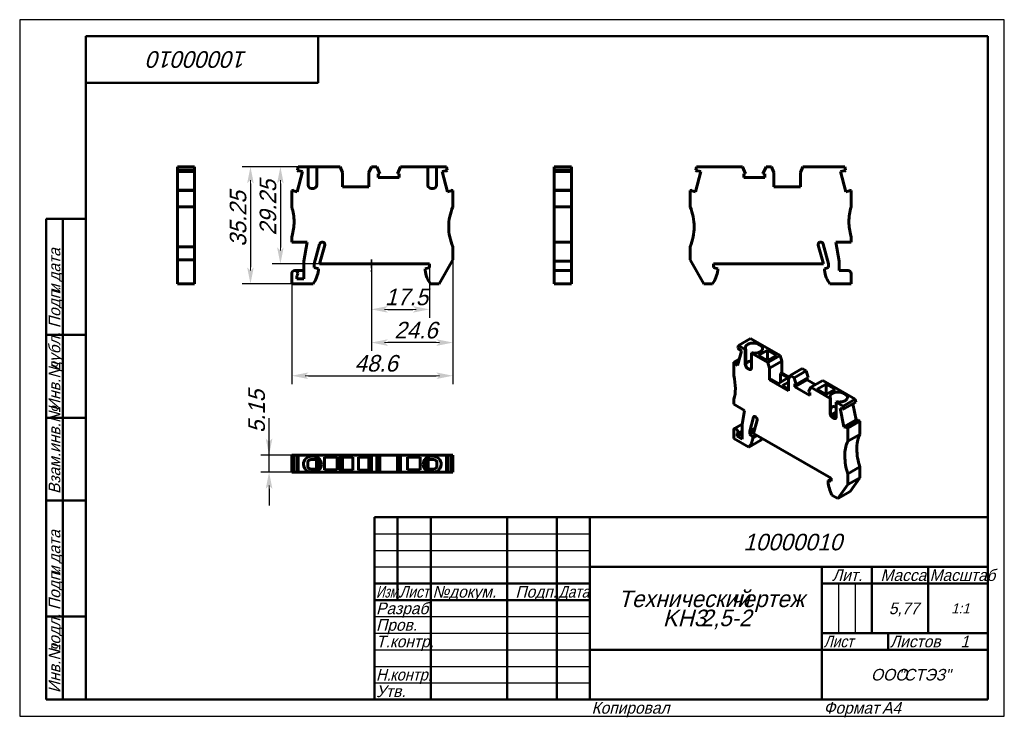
# Model space of a CAD drawing. Header units: millimetres. Extents: x 0 to 297, y 0 to 210.
import ezdxf

# ---------------------------------------------------------------- set-up
doc = ezdxf.new("R2010")
doc.units = ezdxf.units.MM
doc.linetypes.add('CENTER_per1_scale0.085039', pattern=[4.32, 2.7, -0.54, 0.54, -0.54])
doc.styles.add('TextStyle_1', font='T-FLEX Type A.TTF', dxfattribs={"oblique": 15, "height": 5})
doc.styles.add('TextStyle_2', font='T-FLEX Type A.TTF', dxfattribs={"oblique": 15, "height": 3.5})
doc.styles.add('TextStyle_3', font='T-FLEX Type A.TTF', dxfattribs={"width": 0.744064, "oblique": 15, "height": 3.5})
doc.styles.add('TextStyle_4', font='T-FLEX Type A.TTF', dxfattribs={"width": 0.883061, "oblique": 15, "height": 3.5})
doc.styles.add('TextStyle_5', font='T-FLEX Type A.TTF', dxfattribs={"width": 0.94413, "oblique": 15, "height": 3.5})
doc.styles.add('TextStyle_6', font='T-FLEX Type A.TTF', dxfattribs={"width": 0.98844, "oblique": 15, "height": 3.5})
doc.styles.add('TextStyle_7', font='T-FLEX Type A.TTF', dxfattribs={"oblique": 15, "height": 5})
doc.styles.add('TextStyle_8', font='T-FLEX Type A.TTF', dxfattribs={"oblique": 15, "height": 3})
doc.styles.add('TextStyle_9', font='T-FLEX Type A.TTF', dxfattribs={"oblique": 15, "height": 3.5})
doc.dimstyles.new('DIM_ST_1', dxfattribs={"dimtxt": 5, "dimasz": 5, "dimexe": 2.5, "dimexo": 0, "dimtad": 1, "dimrnd": 0.01, "dimdsep": 46, "dimtxsty": 'TextStyle_1', "dimblk": 'Arrow_3_C7_Status', "dimcen": 0.09, "dimclrd": 7, "dimclre": 7, "dimclrt": 7, "dimazin": 0, "dimtfac": 1, "dimtdec": 0, "dimtmove": 0, "dimatfit": 0, "dimldrblk": 'NONE', "dimfxl": 1, "dimtvp": 1, "dimtolj": 1, "dimarcsym": 0})
doc.dimstyles.new('DIM_ST_2', dxfattribs={"dimtxt": 5, "dimasz": 5, "dimexe": 2.5, "dimexo": 0, "dimtad": 1, "dimrnd": 0.01, "dimdsep": 46, "dimtxsty": 'TextStyle_1', "dimblk": 'Arrow_3_C7_Status', "dimcen": 0.09, "dimclrd": 7, "dimclre": 7, "dimclrt": 7, "dimazin": 0, "dimtfac": 1, "dimtdec": 0, "dimtmove": 0, "dimatfit": 0, "dimldrblk": 'NONE', "dimfxl": 1, "dimtvp": 1, "dimtolj": 1, "dimarcsym": 0})
doc.dimstyles.new('DIM_ST_3', dxfattribs={"dimtxt": 5, "dimasz": 5, "dimexe": 2.5, "dimexo": 0, "dimtad": 1, "dimrnd": 0.01, "dimdsep": 46, "dimtxsty": 'TextStyle_1', "dimblk": 'Arrow_3_C7_Status', "dimcen": 0.09, "dimclrd": 7, "dimclre": 7, "dimclrt": 7, "dimazin": 0, "dimtfac": 1, "dimtdec": 0, "dimtmove": 0, "dimatfit": 0, "dimldrblk": 'NONE', "dimfxl": 1, "dimtvp": 1, "dimtolj": 1, "dimarcsym": 0})
doc.dimstyles.new('DIM_ST_4', dxfattribs={"dimtxt": 5, "dimasz": 5, "dimexe": 2.5, "dimexo": 0, "dimtad": 1, "dimrnd": 0.01, "dimdsep": 46, "dimtxsty": 'TextStyle_1', "dimblk": 'Arrow_3_C7_Status', "dimcen": 0.09, "dimclrd": 7, "dimclre": 7, "dimclrt": 7, "dimazin": 0, "dimtfac": 1, "dimtdec": 0, "dimtmove": 0, "dimatfit": 0, "dimldrblk": 'NONE', "dimfxl": 1, "dimtvp": 1, "dimtolj": 1, "dimarcsym": 0})

# ---------------------------------------------------------------- blocks, each defined once
blk = doc.blocks.new('Arrow_3_C7_Status')
at = {"color": 7, "linetype": 'Continuous', "lineweight": 0}
blk.add_line((-1, 0), (-0.8, 0), dxfattribs=at)
at = {"color": 7}
blk.add_solid([(-1, -0.2), (0, 0), (-0.8, 0), (-1, 0.2)], dxfattribs=at)
blk = doc.blocks.new('*D5')
at = {"color": 7, "lineweight": -2}
for p, q in [((106.07, 137.74), (106.07, 110.15)), ((130.67, 137.56), (130.67, 110.15)), ((125.67, 112.65), (111.07, 112.65))]:
    blk.add_line(p, q, dxfattribs=at)
at = {"layer": 'Defpoints', "color": 0}
for p in [(106.07, 137.74), (130.67, 137.56), (106.07, 112.65)]:
    blk.add_point(p, dxfattribs=at)
at = {"color": 7, "lineweight": -2, "xscale": 5, "yscale": 5, "zscale": 5, "rotation": 180}
blk.add_blockref('Arrow_3_C7_Status', (106.07, 112.65), dxfattribs=at)
at = {"color": 7, "lineweight": -2, "xscale": 5, "yscale": 5, "zscale": 5}
blk.add_blockref('Arrow_3_C7_Status', (130.67, 112.65), dxfattribs=at)
blk = doc.blocks.new('_None')
blk = doc.blocks.new('*D6')
at = {"color": 7, "lineweight": -2}
for p, q in [((84.03, 165.61), (76.14, 165.61)), ((78.64, 160.61), (78.64, 141.36)), ((90.47, 136.36), (76.14, 136.36))]:
    blk.add_line(p, q, dxfattribs=at)
at = {"layer": 'Defpoints', "color": 0}
for p in [(84.03, 165.61), (78.64, 136.36), (90.47, 136.36)]:
    blk.add_point(p, dxfattribs=at)
at = {"color": 7, "lineweight": -2, "xscale": 5, "yscale": 5, "zscale": 5}
for p, rotation in [((78.64, 165.61), 89.99999999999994), ((78.64, 136.36), 269.9999999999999)]:
    blk.add_blockref('Arrow_3_C7_Status', p, dxfattribs=dict(at, rotation=rotation))
blk = doc.blocks.new('*D7')
at = {"color": 7, "lineweight": -2}
for p, q in [((89.59, 165.61), (67.11, 165.61)), ((69.61, 160.61), (69.61, 135.36)), ((82.07, 130.36), (67.11, 130.36))]:
    blk.add_line(p, q, dxfattribs=at)
at = {"layer": 'Defpoints', "color": 0}
for p in [(89.59, 165.61), (69.61, 130.36), (82.07, 130.36)]:
    blk.add_point(p, dxfattribs=at)
at = {"color": 7, "lineweight": -2, "xscale": 5, "yscale": 5, "zscale": 5}
for p, rotation in [((69.61, 165.61), 89.99999999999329), ((69.61, 130.36), 269.9999999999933)]:
    blk.add_blockref('Arrow_3_C7_Status', p, dxfattribs=dict(at, rotation=rotation))
blk = doc.blocks.new('*D8')
at = {"color": 7, "lineweight": -2}
for p, q in [((75.22, 78.7), (75.22, 89.84)), ((75.22, 83.7), (75.22, 88.7)), ((84.03, 78.7), (72.72, 78.7)), ((75.22, 73.55), (75.22, 78.7)), ((84.03, 73.55), (72.72, 73.55)), ((75.22, 68.55), (75.22, 63.55))]:
    blk.add_line(p, q, dxfattribs=at)
at = {"layer": 'Defpoints', "color": 0}
for p in [(75.22, 78.7), (84.03, 78.7), (84.03, 73.55)]:
    blk.add_point(p, dxfattribs=at)
at = {"color": 7, "lineweight": -2, "xscale": 5, "yscale": 5, "zscale": 5}
for p, rotation in [((75.22, 78.7), 270), ((75.22, 73.55), 90)]:
    blk.add_blockref('Arrow_3_C7_Status', p, dxfattribs=dict(at, rotation=rotation))
blk = doc.blocks.new('*D9')
at = {"color": 7, "lineweight": -2}
for p, q in [((123.57, 136.36), (123.57, 120.15)), ((106.07, 133.42), (106.07, 120.15)), ((111.07, 122.65), (118.57, 122.65))]:
    blk.add_line(p, q, dxfattribs=at)
at = {"layer": 'Defpoints', "color": 0}
for p in [(123.57, 136.36), (106.07, 133.42), (123.57, 122.65)]:
    blk.add_point(p, dxfattribs=at)
at = {"color": 7, "lineweight": -2, "xscale": 5, "yscale": 5, "zscale": 5, "rotation": 180}
blk.add_blockref('Arrow_3_C7_Status', (106.07, 122.65), dxfattribs=at)
at = {"color": 7, "lineweight": -2, "xscale": 5, "yscale": 5, "zscale": 5}
blk.add_blockref('Arrow_3_C7_Status', (123.57, 122.65), dxfattribs=at)
blk = doc.blocks.new('*D10')
at = {"color": 7, "lineweight": -2}
for p, q in [((130.67, 137.56), (130.67, 100.15)), ((82.07, 130.36), (82.07, 100.15)), ((87.07, 102.65), (125.67, 102.65))]:
    blk.add_line(p, q, dxfattribs=at)
at = {"layer": 'Defpoints', "color": 0}
for p in [(130.67, 137.56), (82.07, 130.36), (130.67, 102.65)]:
    blk.add_point(p, dxfattribs=at)
at = {"color": 7, "lineweight": -2, "xscale": 5, "yscale": 5, "zscale": 5}
for p, rotation in [((82.07, 102.65), 180), ((130.67, 102.65), 360)]:
    blk.add_blockref('Arrow_3_C7_Status', p, dxfattribs=dict(at, rotation=rotation))
blk = doc.blocks.new('_FR1Страница_1')
at = {"color": 7, "linetype": 'Continuous', "lineweight": 25}
for p, q in [((0, 210), (0, 0)), ((297, 210), (0, 210)), ((297, 0), (297, 210)), ((107, 55), (172, 55)), ((107, 50), (172, 50)), ((107, 45), (172, 45)), ((247, 40), (247, 25)), ((252, 40), (252, 25)), ((107, 30), (172, 30)), ((107, 25), (172, 25)), ((107, 20), (172, 20)), ((242, 20), (292, 20)), ((262, 20), (262, 20)), ((107, 15), (172, 15)), ((107, 10), (172, 10)), ((0, 0), (297, 0))]:
    blk.add_line(p, q, dxfattribs=at)
at = {"color": 7, "linetype": 'Continuous', "lineweight": 50}
for p, q in [((20, 5), (20, 205)), ((20, 205), (292, 205)), ((90, 191), (90, 205)), ((292, 205), (292, 5)), ((20, 191), (90, 191)), ((8, 5), (8, 150)), ((8, 150), (20, 150)), ((13, 150), (13, 5)), ((8, 115), (20, 115)), ((8, 90), (20, 90)), ((20, 65), (8, 65)), ((107, 5), (107, 60)), ((107, 60), (292, 60)), ((114, 60), (114, 35)), ((124, 60), (124, 5)), ((147, 60), (147, 5)), ((162, 60), (162, 5)), ((172, 60), (172, 5)), ((172, 45), (292, 45)), ((242, 45), (242, 5)), ((257, 45), (257, 25)), ((274, 45), (274, 25)), ((107, 40), (172, 40)), ((242, 40), (292, 40)), ((107, 35), (172, 35)), ((8, 30), (20, 30)), ((242, 25), (292, 25)), ((262, 25), (262, 20)), ((172, 20), (292, 20)), ((20, 5), (8, 5)), ((292, 5), (20, 5))]:
    blk.add_line(p, q, dxfattribs=at)
at = {"color": 7, "oblique": 15}
for s, height, rotation, style, p in [('10000010', 5, 180, 'TextStyle_7', (68.7, 200.5)), ('дата', 3.5, 90, 'TextStyle_2', (12.25, 131.01)), ('Подп.', 3.5, 90, 'TextStyle_2', (12.25, 117)), ('и', 3.5, 90, 'TextStyle_2', (12.25, 127.51)), ('дубл.', 3.5, 90, 'TextStyle_2', (12.25, 104.01)), ('Инв.№', 3.5, 90, 'TextStyle_2', (12.25, 92)), ('Взам.инв.№', 3.5, 90, 'TextStyle_2', (12.25, 67)), ('дата', 3.5, 90, 'TextStyle_2', (12.25, 46.01)), ('Подп.', 3.5, 90, 'TextStyle_2', (12.25, 32)), ('и', 3.5, 90, 'TextStyle_2', (12.25, 42.51)), ('подл.', 3.5, 90, 'TextStyle_2', (12.25, 19.01)), ('Инв.№', 3.5, 90, 'TextStyle_2', (12.25, 7))]:
    blk.add_text(s, height=height, rotation=rotation, dxfattribs=dict(at, style=style)).set_placement(p)
for s, height, style, p in [('10000010', 5, 'TextStyle_7', (218.3, 50)), ('Лит.', 3.5, 'TextStyle_2', (245.03, 40.76)), ('Масса', 3.5, 'TextStyle_2', (259.65, 40.76)), ('№', 3.5, 'TextStyle_2', (124.5, 35.75)), ('Подп.', 3.5, 'TextStyle_2', (149.53, 35.75)), ('докум.', 3.5, 'TextStyle_2', (129.5, 35.75)), ('Технический', 5, 'TextStyle_7', (180.55, 32.88)), ('чертеж', 5, 'TextStyle_7', (214.51, 32.88)), ('Разраб.', 3.5, 'TextStyle_2', (107.5, 30.75)), ('5,77', 3.5, 'TextStyle_2', (262.16, 30.75)), ('1:1', 3, 'TextStyle_8', (280.99, 31)), ('KH3', 5, 'TextStyle_7', (194, 27.12)), ('2,5-2', 5, 'TextStyle_7', (205.44, 27.12)), ('Пров.', 3.5, 'TextStyle_2', (107.5, 25.75)), ('Т.контр.', 3.5, 'TextStyle_2', (107.5, 20.75)), ('Листов', 3.5, 'TextStyle_2', (262.5, 20.75)), ('1', 3.5, 'TextStyle_9', (283.78, 20.75)), ('ООО', 3.5, 'TextStyle_2', (256.78, 10.75)), ('"СТЭЗ"', 3.5, 'TextStyle_2', (265.03, 10.75)), ('Утв.', 3.5, 'TextStyle_2', (107.5, 5.75)), ('Копировал', 3.5, 'TextStyle_2', (172.5, 0.75)), ('Формат', 3.5, 'TextStyle_2', (242.5, 0.75)), ('A4', 3.5, 'TextStyle_2', (260.12, 0.75))]:
    blk.add_text(s, height=height, dxfattribs=dict(at, style=style)).set_placement(p)
for s, style, width, p in [('Масштаб', 'TextStyle_6', 0.98844, (274.5, 40.76)), ('Изм.', 'TextStyle_3', 0.744064, (107.5, 35.75)), ('Лист', 'TextStyle_4', 0.883061, (114.5, 35.75)), ('Дата', 'TextStyle_4', 0.883061, (162.5, 35.75)), ('Лист', 'TextStyle_4', 0.883061, (242.5, 20.75)), ('Н.', 'TextStyle_5', 0.94413, (107.5, 10.75)), ('контр.', 'TextStyle_5', 0.94413, (111.75, 10.75))]:
    blk.add_text(s, height=3.5, dxfattribs=dict(at, style=style, width=width)).set_placement(p)
blk = doc.blocks.new('Страница_1')
at = {"color": 7, "linetype": 'Continuous', "lineweight": 60}
for p, q in [((52.779, 165.607), (47.629, 165.607)), ((47.629, 165.607), (47.629, 164.645)), ((52.779, 164.645), (47.629, 164.645)), ((47.629, 164.212), (47.629, 164.645)), ((52.779, 164.212), (47.629, 164.212)), ((47.629, 164.198), (47.629, 164.21)), ((47.629, 164.198), (52.779, 164.198)), ((47.629, 158.63), (47.629, 164.198)), ((52.779, 164.645), (52.779, 165.607)), ((52.779, 164.212), (52.779, 164.645)), ((52.779, 164.198), (52.779, 164.21)), ((52.779, 158.63), (52.779, 164.198)), ((83.667, 158.089), (85.304, 164.198)), ((84.026, 165.607), (83.768, 164.645)), ((84.2, 164.212), (83.768, 164.645)), ((86.99, 165.607), (84.026, 165.607)), ((84.2, 164.212), (84.271, 164.475)), ((84.271, 164.475), (85.304, 164.198)), ((86.99, 160.107), (86.99, 165.607)), ((86.992, 165.607), (87.99, 165.607)), ((87.99, 165.607), (88.59, 165.607)), ((89.588, 165.607), (88.59, 165.607)), ((89.59, 165.607), (89.59, 160.107)), ((96.647, 165.607), (89.59, 165.607)), ((97.365, 163.907), (96.647, 165.607)), ((97.365, 163.907), (97.365, 159.607)), ((106.084, 165.607), (105.365, 163.907)), ((105.365, 163.907), (105.365, 159.607)), ((107.756, 165.607), (106.084, 165.607)), ((107.756, 165.607), (108.681, 163.502)), ((108.153, 163.502), (108.681, 163.502)), ((108.153, 162.432), (108.153, 163.502)), ((113.95, 163.502), (114.875, 165.607)), ((113.95, 163.502), (114.478, 163.502)), ((114.478, 163.502), (114.478, 162.432)), ((114.875, 165.607), (123.14, 165.607)), ((123.14, 165.607), (123.14, 160.107)), ((123.142, 165.607), (124.14, 165.607)), ((124.74, 165.607), (124.14, 165.607)), ((125.738, 165.607), (124.74, 165.607)), ((125.74, 165.607), (128.705, 165.607)), ((125.74, 160.107), (125.74, 165.607)), ((127.426, 164.198), (128.46, 164.475)), ((129.063, 158.089), (127.426, 164.198)), ((128.46, 164.475), (128.53, 164.212)), ((128.53, 164.212), (128.963, 164.645)), ((128.705, 165.607), (128.963, 164.645)), ((161.258, 165.607), (161.258, 164.645)), ((161.258, 165.607), (166.408, 165.607)), ((161.258, 164.645), (166.408, 164.645)), ((161.258, 164.645), (161.258, 164.212)), ((161.258, 164.212), (166.408, 164.212)), ((161.258, 164.21), (161.258, 164.198)), ((161.258, 164.198), (161.258, 158.63)), ((166.408, 164.198), (161.258, 164.198)), ((166.408, 165.607), (166.408, 164.645)), ((166.408, 164.212), (166.408, 164.645)), ((166.408, 164.21), (166.408, 164.198)), ((166.408, 158.63), (166.408, 164.198)), ((203.818, 158.089), (205.455, 164.198)), ((203.918, 164.645), (204.176, 165.607)), ((204.351, 164.212), (203.918, 164.645)), ((204.176, 165.607), (218.006, 165.607)), ((204.422, 164.475), (204.351, 164.212)), ((205.455, 164.198), (204.422, 164.475)), ((218.006, 165.607), (218.932, 163.502)), ((218.932, 163.502), (218.404, 163.502)), ((218.404, 163.502), (218.404, 162.432)), ((224.201, 163.502), (225.126, 165.607)), ((224.729, 163.502), (224.201, 163.502)), ((224.729, 162.432), (224.729, 163.502)), ((225.126, 165.607), (226.798, 165.607)), ((226.798, 165.607), (227.516, 163.907)), ((227.516, 163.907), (227.516, 159.607)), ((235.516, 163.907), (236.235, 165.607)), ((235.516, 159.607), (235.516, 163.907)), ((236.235, 165.607), (248.856, 165.607)), ((248.611, 164.475), (247.577, 164.198)), ((247.577, 164.198), (249.214, 158.089)), ((248.681, 164.212), (248.611, 164.475)), ((249.114, 164.645), (248.681, 164.212)), ((248.856, 165.607), (249.114, 164.645)), ((114.478, 162.432), (108.153, 162.432)), ((218.404, 162.432), (224.729, 162.432)), ((47.629, 158.628), (47.629, 158.457)), ((52.779, 158.628), (47.629, 158.628)), ((47.629, 158.457), (47.629, 153.557)), ((52.779, 158.457), (47.629, 158.457)), ((52.779, 158.457), (52.779, 158.628)), ((52.779, 153.557), (52.779, 158.457)), ((82.704, 158.628), (82.065, 158.457)), ((82.065, 153.557), (82.065, 158.457)), ((82.634, 158.365), (82.704, 158.628)), ((83.667, 158.089), (82.634, 158.365)), ((88.59, 159.107), (87.99, 159.107)), ((105.365, 159.607), (97.365, 159.607)), ((124.14, 159.107), (124.74, 159.107)), ((130.097, 158.365), (129.063, 158.089)), ((130.027, 158.628), (130.097, 158.365)), ((130.027, 158.628), (130.665, 158.457)), ((130.665, 158.457), (130.665, 153.557)), ((161.258, 158.628), (166.408, 158.628)), ((161.258, 158.628), (161.258, 158.457)), ((161.258, 158.457), (161.258, 153.557)), ((161.258, 158.457), (166.408, 158.457)), ((166.408, 158.628), (166.408, 158.457)), ((166.408, 153.557), (166.408, 158.457)), ((202.216, 158.457), (202.855, 158.628)), ((202.216, 153.557), (202.216, 158.457)), ((202.855, 158.628), (202.785, 158.365)), ((202.785, 158.365), (203.818, 158.089)), ((227.516, 159.607), (235.516, 159.607)), ((249.214, 158.089), (250.248, 158.365)), ((250.177, 158.628), (250.816, 158.457)), ((250.248, 158.365), (250.177, 158.628)), ((250.816, 158.457), (250.816, 153.557)), ((47.629, 153.557), (52.779, 153.557)), ((47.629, 153.557), (47.629, 147.557)), ((52.779, 153.557), (52.779, 147.557)), ((161.258, 153.557), (166.408, 153.557)), ((161.258, 149.057), (161.258, 153.557)), ((166.408, 149.057), (166.408, 153.557)), ((161.258, 144.824), (161.258, 149.057)), ((166.408, 144.824), (166.408, 149.057)), ((47.629, 147.557), (47.629, 141.557)), ((52.779, 147.557), (52.779, 141.557)), ((82.065, 142.957), (82.065, 144.26)), ((86.677, 142.957), (82.065, 142.957)), ((85.665, 137.219), (86.677, 142.957)), ((161.258, 144.824), (161.258, 144.26)), ((161.258, 144.26), (161.258, 142.957)), ((161.258, 142.957), (166.408, 142.957)), ((161.258, 142.957), (161.258, 137.219)), ((166.408, 144.824), (166.408, 144.26)), ((166.408, 142.957), (166.408, 144.26)), ((166.408, 137.219), (166.408, 142.957)), ((246.204, 142.957), (247.216, 137.219)), ((250.816, 142.957), (246.204, 142.957)), ((250.816, 144.26), (250.816, 142.957)), ((47.629, 141.557), (47.629, 137.557)), ((47.629, 141.557), (52.779, 141.557)), ((52.779, 137.557), (52.779, 141.557)), ((88.865, 136.357), (90.475, 142.364)), ((90.465, 136.357), (91.994, 142.061)), ((130.665, 141.557), (130.665, 137.557)), ((202.216, 137.557), (202.216, 141.557)), ((240.888, 142.061), (242.416, 136.357)), ((244.016, 136.357), (242.407, 142.364)), ((47.629, 137.557), (47.629, 130.357)), ((52.779, 137.557), (47.629, 137.557)), ((52.779, 130.357), (52.779, 137.557)), ((85.665, 131.857), (85.665, 137.219)), ((130.665, 137.557), (126.522, 130.357)), ((161.258, 137.219), (166.408, 137.219)), ((161.258, 137.219), (161.258, 134.357)), ((166.408, 134.359), (166.408, 137.219)), ((206.36, 130.357), (202.216, 137.557)), ((247.216, 137.219), (247.216, 134.357)), ((82.966, 134.357), (85.665, 134.357)), ((88.865, 136.357), (88.865, 135.257)), ((88.865, 135.257), (90.165, 134.909)), ((90.165, 134.909), (90.165, 134.457)), ((123.565, 136.357), (90.465, 136.357)), ((122.265, 134.909), (123.565, 135.257)), ((122.265, 134.457), (122.265, 134.909)), ((123.565, 135.257), (123.565, 136.357)), ((161.258, 134.357), (162.258, 134.357)), ((161.258, 134.357), (161.258, 133.457)), ((166.408, 134.357), (162.259, 134.357)), ((166.408, 134.357), (166.408, 133.457)), ((209.316, 136.357), (209.316, 135.257)), ((242.416, 136.357), (209.316, 136.357)), ((209.316, 135.257), (210.616, 134.909)), ((210.616, 134.909), (210.616, 134.457)), ((242.716, 134.909), (244.016, 135.257)), ((242.716, 134.457), (242.716, 134.909)), ((244.016, 135.257), (244.016, 136.357)), ((247.216, 134.357), (249.916, 134.357)), ((82.065, 130.357), (82.065, 133.457)), ((83.565, 132.787), (83.565, 131.857)), ((83.565, 131.857), (85.665, 131.857)), ((161.258, 133.457), (161.258, 130.357)), ((166.408, 130.357), (166.408, 133.457)), ((250.816, 133.457), (250.816, 130.357)), ((52.779, 130.357), (47.629, 130.357)), ((88.507, 130.357), (82.065, 130.357)), ((126.522, 130.357), (123.924, 130.357)), ((161.258, 130.357), (166.408, 130.357)), ((208.957, 130.357), (206.36, 130.357)), ((250.816, 130.357), (244.375, 130.357)), ((220.425, 113.851), (216.783, 111.749)), ((229.349, 108.699), (220.425, 113.851)), ((216.53, 105.756), (217.687, 110.076)), ((216.783, 111.749), (216.601, 111.068)), ((216.907, 110.538), (216.601, 111.068)), ((218.88, 110.538), (216.783, 111.749)), ((216.907, 110.538), (216.957, 110.724)), ((217.064, 110.629), (216.907, 110.538)), ((216.957, 110.724), (217.687, 110.076)), ((218.88, 110.538), (219.034, 110.627)), ((218.88, 106.048), (218.88, 110.538)), ((219.034, 106.137), (219.034, 110.627)), ((225.58, 110.344), (222.892, 108.793)), ((222.981, 112.09), (223.405, 111.845)), ((225.58, 110.344), (225.58, 107.242)), ((228.267, 108.793), (225.58, 110.344)), ((217.04, 107.659), (215.397, 106.711)), ((215.799, 106.404), (216.869, 107.022)), ((216.919, 107.208), (215.849, 106.59)), ((220.718, 109.477), (220.872, 109.566)), ((220.718, 109.477), (220.718, 104.986)), ((225.708, 106.596), (220.718, 109.477)), ((222.892, 108.793), (225.58, 107.242)), ((225.58, 107.242), (228.267, 108.793)), ((229.349, 108.699), (225.708, 106.596)), ((226.216, 104.915), (229.857, 107.017)), ((229.857, 107.017), (229.349, 108.699)), ((229.857, 103.506), (229.857, 107.017)), ((215.849, 106.59), (215.397, 106.711)), ((215.397, 102.71), (215.397, 106.711)), ((215.799, 106.404), (215.849, 106.59)), ((216.53, 105.756), (215.799, 106.404)), ((220.011, 104.578), (219.587, 104.823)), ((226.216, 104.915), (225.708, 106.596)), ((226.216, 104.915), (226.216, 101.404)), ((236.022, 104.846), (232.381, 102.743)), ((237.205, 104.163), (233.563, 102.061)), ((237.205, 104.163), (236.022, 104.846)), ((237.859, 102.067), (237.205, 104.163)), ((226.216, 101.404), (226.622, 101.638)), ((231.873, 98.138), (226.216, 101.404)), ((226.622, 101.638), (228.85, 100.352)), ((228.85, 100.352), (231.678, 101.985)), ((229.451, 103.271), (229.857, 103.506)), ((231.678, 101.985), (229.451, 103.271)), ((229.451, 103.271), (229.451, 100.699)), ((232.127, 102.196), (229.857, 103.506)), ((232.381, 102.743), (231.873, 101.649)), ((231.873, 101.649), (231.873, 98.138)), ((233.563, 102.061), (232.381, 102.743)), ((233.563, 102.061), (234.217, 99.964)), ((233.844, 99.306), (237.485, 101.409)), ((237.859, 102.067), (234.217, 99.964)), ((237.485, 101.409), (237.485, 101.851)), ((239.994, 99.961), (237.485, 101.409)), ((242.239, 101.257), (238.597, 99.154)), ((252.018, 95.611), (242.239, 101.257)), ((231.873, 100.71), (230.052, 99.658)), ((230.052, 99.658), (231.873, 98.607)), ((233.844, 100.18), (234.217, 99.964)), ((233.844, 99.306), (233.844, 100.18)), ((238.316, 96.724), (233.844, 99.306)), ((237.943, 97.813), (238.597, 99.154)), ((238.597, 99.154), (244.442, 95.78)), ((243.257, 100.138), (240.57, 98.587)), ((240.57, 98.587), (243.257, 97.035)), ((243.257, 100.138), (243.257, 97.036)), ((245.944, 98.587), (243.257, 100.138)), ((243.257, 97.035), (245.944, 98.587)), ((215.397, 94.055), (215.397, 95.119)), ((237.943, 97.813), (238.316, 97.598)), ((238.316, 97.598), (238.316, 96.724)), ((244.442, 95.78), (244.596, 95.869)), ((244.442, 95.78), (244.442, 91.289)), ((244.596, 95.869), (244.596, 91.378)), ((252.018, 95.611), (248.376, 93.508)), ((248.967, 97.086), (248.543, 97.331)), ((252.2, 94.719), (252.018, 95.611)), ((218.658, 92.172), (215.397, 94.055)), ((217.943, 87.9), (218.658, 92.172)), ((246.28, 94.719), (246.434, 94.808)), ((246.28, 94.719), (248.376, 93.508)), ((246.28, 90.228), (246.28, 94.719)), ((247.472, 92.88), (248.203, 92.684)), ((248.63, 87.223), (247.472, 92.88)), ((248.203, 92.684), (248.253, 92.44)), ((248.253, 92.44), (248.559, 92.617)), ((248.376, 93.508), (248.559, 92.617)), ((252.2, 94.719), (248.559, 92.617)), ((252.271, 89.325), (251.277, 94.186)), ((220.205, 85.89), (221.344, 90.138)), ((221.337, 85.237), (222.418, 89.27)), ((244.67, 90.812), (246.28, 91.742)), ((244.697, 90.715), (244.724, 90.693)), ((246.28, 90.89), (245.019, 90.162)), ((245.149, 90.065), (245.573, 89.82)), ((246.266, 90.077), (245.716, 89.759)), ((248.63, 87.223), (252.271, 89.325)), ((252.952, 89.373), (249.311, 87.271)), ((252.68, 89.216), (252.271, 89.325)), ((253.404, 88.972), (252.952, 89.373)), ((215.397, 83.767), (215.397, 86.299)), ((217.975, 88.091), (215.584, 86.711)), ((217.943, 83.522), (217.943, 87.9)), ((220.205, 85.89), (221.751, 86.783)), ((249.361, 87.027), (248.63, 87.223)), ((249.311, 87.271), (249.361, 87.027)), ((249.311, 87.271), (249.763, 86.87)), ((253.404, 88.972), (249.763, 86.87)), ((249.763, 86.87), (249.763, 82.869)), ((253.404, 84.972), (253.404, 88.972)), ((219.952, 81.138), (215.397, 83.767)), ((216.458, 84.38), (217.943, 85.237)), ((216.458, 85.138), (216.458, 84.38)), ((216.458, 84.38), (217.943, 83.522)), ((216.484, 85.152), (217.943, 85.994)), ((223.593, 83.24), (219.952, 81.138)), ((220.205, 85.89), (220.205, 84.992)), ((220.205, 84.992), (221.466, 85.72)), ((220.205, 84.992), (221.125, 84.177)), ((221.125, 84.177), (222.149, 84.768)), ((221.125, 83.808), (222.468, 84.584)), ((221.125, 84.177), (221.125, 83.808)), ((244.742, 71.724), (221.337, 85.237)), ((249.763, 82.869), (253.404, 84.972)), ((82.704, 78.7), (82.065, 78.7)), ((82.065, 78.7), (82.065, 73.55)), ((82.704, 78.7), (82.704, 73.55)), ((83.667, 78.7), (82.706, 78.7)), ((83.766, 78.7), (83.667, 78.7)), ((83.667, 73.55), (83.667, 78.7)), ((84.026, 78.7), (83.768, 78.7)), ((83.768, 78.7), (83.768, 73.55)), ((96.647, 78.7), (84.026, 78.7)), ((84.026, 78.7), (84.026, 73.55)), ((87.865, 77.4), (87.99, 77.4)), ((87.99, 78.35), (88.59, 78.35)), ((87.99, 77.4), (88.59, 77.4)), ((88.59, 77.4), (90.14, 77.4)), ((89.515, 77.4), (89.515, 74.5)), ((90.278, 77.656), (90.14, 77.552)), ((90.14, 74.347), (90.14, 77.552)), ((95.765, 78.05), (91.965, 78.05)), ((91.965, 78.05), (91.965, 74.25)), ((95.765, 74.25), (95.765, 78.05)), ((96.647, 78.7), (96.647, 73.55)), ((97.365, 78.7), (96.647, 78.7)), ((97.365, 73.55), (97.365, 78.7)), ((105.365, 78.7), (97.365, 78.7)), ((100.515, 78.125), (97.365, 78.125)), ((100.515, 74.125), (100.515, 78.125)), ((102.215, 78.125), (102.215, 74.125)), ((105.365, 78.125), (102.215, 78.125)), ((105.365, 73.55), (105.365, 78.7)), ((106.084, 78.7), (105.365, 78.7)), ((106.084, 78.7), (106.084, 73.55)), ((107.756, 78.7), (106.084, 78.7)), ((107.756, 78.7), (107.756, 73.55)), ((108.681, 78.7), (107.756, 78.7)), ((108.681, 78.7), (108.681, 73.55)), ((113.948, 78.7), (108.683, 78.7)), ((113.95, 78.7), (113.95, 73.55)), ((114.875, 78.7), (113.95, 78.7)), ((128.705, 78.7), (114.875, 78.7)), ((114.875, 78.7), (114.875, 73.55)), ((120.765, 78.05), (116.965, 78.05)), ((116.965, 78.05), (116.965, 74.25)), ((120.765, 74.25), (120.765, 78.05)), ((122.453, 77.656), (122.59, 77.552)), ((122.59, 74.347), (122.59, 77.552)), ((124.14, 77.4), (122.59, 77.4)), ((123.215, 77.4), (123.215, 74.5)), ((124.74, 78.35), (124.14, 78.35)), ((124.74, 77.4), (124.14, 77.4)), ((124.865, 77.4), (124.74, 77.4)), ((128.705, 78.7), (128.705, 73.55)), ((128.963, 78.7), (128.705, 78.7)), ((128.963, 78.7), (128.963, 73.55)), ((129.063, 78.7), (128.965, 78.7)), ((130.025, 78.7), (129.063, 78.7)), ((129.063, 73.55), (129.063, 78.7)), ((130.027, 78.7), (130.027, 73.55)), ((130.665, 78.7), (130.027, 78.7)), ((130.665, 78.7), (130.665, 73.55)), ((86.865, 75.95), (86.865, 76.4)), ((86.865, 75.5), (86.865, 75.95)), ((87.99, 74.5), (87.865, 74.5)), ((87.99, 74.5), (88.59, 74.5)), ((90.14, 74.5), (88.59, 74.5)), ((90.278, 74.243), (90.14, 74.347)), ((122.453, 74.243), (122.59, 74.347)), ((122.59, 74.5), (124.14, 74.5)), ((124.74, 74.5), (124.14, 74.5)), ((124.74, 74.5), (124.865, 74.5)), ((125.865, 75.95), (125.865, 76.4)), ((125.865, 75.5), (125.865, 75.95)), ((249.763, 73.071), (253.404, 75.174)), ((253.404, 71.908), (253.404, 75.174)), ((82.704, 73.55), (82.065, 73.55)), ((83.667, 73.55), (82.706, 73.55)), ((83.667, 73.55), (83.766, 73.55)), ((84.026, 73.55), (83.768, 73.55)), ((86.99, 73.55), (84.026, 73.55)), ((86.99, 73.55), (86.99, 73.768)), ((86.99, 73.55), (87.99, 73.55)), ((88.59, 73.55), (87.99, 73.55)), ((88.59, 73.55), (89.583, 73.55)), ((89.583, 73.55), (89.59, 73.55)), ((89.59, 73.55), (89.59, 73.768)), ((96.647, 73.55), (89.59, 73.55)), ((91.965, 74.25), (95.765, 74.25)), ((97.365, 73.55), (96.647, 73.55)), ((97.365, 74.125), (100.515, 74.125)), ((105.365, 73.55), (97.365, 73.55)), ((102.215, 74.125), (105.365, 74.125)), ((106.084, 73.55), (105.365, 73.55)), ((107.756, 73.55), (106.084, 73.55)), ((107.756, 73.55), (108.681, 73.55)), ((113.948, 73.55), (108.683, 73.55)), ((113.95, 73.55), (114.875, 73.55)), ((114.875, 73.55), (123.14, 73.55)), ((116.965, 74.25), (120.765, 74.25)), ((123.14, 73.55), (123.14, 73.768)), ((123.148, 73.55), (123.14, 73.55)), ((124.14, 73.55), (123.148, 73.55)), ((124.14, 73.55), (124.74, 73.55)), ((125.74, 73.55), (124.74, 73.55)), ((125.74, 73.55), (125.74, 73.768)), ((125.74, 73.55), (128.705, 73.55)), ((128.705, 73.55), (128.963, 73.55)), ((129.063, 73.55), (128.965, 73.55)), ((130.025, 73.55), (129.063, 73.55)), ((130.027, 73.55), (130.665, 73.55)), ((243.823, 71.072), (244.742, 71.603)), ((244.742, 70.826), (244.742, 71.724)), ((249.763, 73.071), (249.763, 69.805)), ((253.404, 71.908), (249.763, 69.805)), ((250.474, 67.721), (253.404, 71.908)), ((243.823, 71.072), (244.742, 70.826)), ((243.823, 70.703), (243.823, 71.072)), ((249.763, 69.805), (246.833, 65.618)), ((246.833, 65.618), (244.996, 66.679)), ((250.474, 67.721), (246.833, 65.618))]:
    blk.add_line(p, q, dxfattribs=at)
at = {"color": 7, "linetype": 'CENTER_per1_scale0.085039', "lineweight": 25}
blk.add_line((106.065, 137.742), (106.065, 133.422), dxfattribs=at)
blk.add_line((106.065, 137.742), (106.065, 133.422), dxfattribs=at)
at = {"color": 7, "lineweight": 60, "flags": 128}
for points in [[(219.034, 110.627), (218.99, 110.702), (218.953, 110.778), (218.925, 110.856), (218.903, 110.934), (218.89, 111.012), (218.884, 111.091), (218.886, 111.17), (218.896, 111.249), (218.914, 111.328), (218.939, 111.405), (218.972, 111.482), (219.013, 111.558), (219.06, 111.632), (219.116, 111.704), (219.178, 111.774), (219.247, 111.843), (219.323, 111.908), (219.405, 111.972), (219.493, 112.032), (219.587, 112.09)], [(219.587, 112.09), (219.685, 112.143), (219.787, 112.193), (219.895, 112.24), (220.007, 112.283), (220.123, 112.323), (220.243, 112.358), (220.365, 112.39), (220.491, 112.418), (220.619, 112.441), (220.75, 112.461), (220.882, 112.476), (221.015, 112.487), (221.149, 112.493), (221.284, 112.495), (221.418, 112.493), (221.553, 112.487), (221.686, 112.476), (221.818, 112.461), (221.948, 112.441), (222.076, 112.418), (222.202, 112.39), (222.325, 112.358), (222.445, 112.323), (222.561, 112.283), (222.673, 112.24), (222.78, 112.193), (222.883, 112.143), (222.981, 112.09)], [(223.405, 109.885), (223.498, 109.942), (223.584, 110.001), (223.665, 110.063), (223.74, 110.128), (223.809, 110.195), (223.87, 110.264), (223.925, 110.335), (223.973, 110.407), (224.014, 110.481), (224.048, 110.557), (224.074, 110.633), (224.093, 110.71), (224.104, 110.787), (224.108, 110.865), (224.104, 110.943), (224.093, 111.02), (224.074, 111.097), (224.048, 111.173), (224.014, 111.248), (223.973, 111.323), (223.925, 111.395), (223.87, 111.466), (223.809, 111.535), (223.74, 111.602), (223.665, 111.667), (223.584, 111.729), (223.498, 111.788), (223.405, 111.845)], [(219.587, 106.782), (219.685, 106.836), (219.787, 106.886), (219.895, 106.933), (220.007, 106.976), (220.123, 107.015), (220.243, 107.051), (220.365, 107.083), (220.491, 107.11), (220.619, 107.134), (220.718, 107.149)], [(220.872, 109.566), (221.002, 109.541), (221.134, 109.519), (221.268, 109.503), (221.403, 109.49), (221.539, 109.483), (221.676, 109.479), (221.813, 109.481), (221.95, 109.486), (222.085, 109.496), (222.22, 109.511), (222.353, 109.53), (222.484, 109.554), (222.612, 109.581), (222.737, 109.613), (222.859, 109.649), (222.977, 109.689), (223.091, 109.733), (223.201, 109.78), (223.306, 109.831), (223.405, 109.885)], [(218.88, 106.048), (218.882, 105.982), (218.888, 105.915), (218.899, 105.846), (218.914, 105.775), (218.933, 105.704), (218.957, 105.632), (218.984, 105.561), (219.015, 105.49), (219.049, 105.419), (219.087, 105.351), (219.128, 105.284), (219.171, 105.219), (219.217, 105.156), (219.266, 105.097), (219.316, 105.041), (219.368, 104.989), (219.422, 104.941), (219.476, 104.897), (219.531, 104.857), (219.587, 104.823)], [(219.034, 106.284), (219.067, 106.333), (219.122, 106.404), (219.183, 106.473), (219.252, 106.54), (219.326, 106.604), (219.407, 106.667), (219.494, 106.726), (219.587, 106.782)], [(219.034, 106.137), (219.035, 106.081), (219.037, 106.024), (219.042, 105.964), (219.048, 105.903), (219.055, 105.84), (219.065, 105.777), (219.079, 105.7), (219.095, 105.623), (219.114, 105.546), (219.137, 105.469), (219.162, 105.394), (219.19, 105.321), (219.222, 105.25), (219.257, 105.182), (219.295, 105.117), (219.336, 105.056), (219.373, 105.008), (219.412, 104.964), (219.453, 104.923), (219.496, 104.885), (219.541, 104.852), (219.587, 104.823)], [(220.011, 104.578), (220.062, 104.55), (220.113, 104.527), (220.163, 104.509), (220.213, 104.495), (220.262, 104.486), (220.309, 104.482), (220.354, 104.482), (220.398, 104.488), (220.44, 104.498), (220.48, 104.512), (220.517, 104.532), (220.551, 104.556), (220.583, 104.584), (220.611, 104.616), (220.637, 104.653), (220.659, 104.693), (220.678, 104.738), (220.693, 104.785), (220.705, 104.836), (220.713, 104.89)], [(244.596, 95.869), (244.552, 95.944), (244.515, 96.02), (244.486, 96.097), (244.465, 96.176), (244.452, 96.254), (244.446, 96.333), (244.448, 96.412), (244.458, 96.491), (244.476, 96.569), (244.501, 96.647), (244.534, 96.724), (244.574, 96.799), (244.622, 96.873), (244.678, 96.946), (244.74, 97.016), (244.809, 97.084), (244.884, 97.15), (244.966, 97.214), (245.055, 97.274), (245.149, 97.331)], [(245.149, 97.331), (245.247, 97.385), (245.349, 97.435), (245.457, 97.482), (245.569, 97.525), (245.685, 97.564), (245.804, 97.6), (245.927, 97.632), (246.053, 97.66), (246.181, 97.683), (246.312, 97.703), (246.444, 97.718), (246.577, 97.729), (246.711, 97.735), (246.846, 97.737), (246.98, 97.735), (247.114, 97.729), (247.248, 97.718), (247.38, 97.703), (247.51, 97.683), (247.638, 97.66), (247.764, 97.632), (247.887, 97.6), (248.007, 97.564), (248.123, 97.525), (248.235, 97.482), (248.342, 97.435), (248.445, 97.385), (248.543, 97.331)], [(246.434, 94.808), (246.564, 94.782), (246.696, 94.761), (246.83, 94.745), (246.965, 94.732), (247.101, 94.724), (247.238, 94.721), (247.375, 94.722), (247.511, 94.728), (247.647, 94.738), (247.782, 94.753), (247.915, 94.772), (248.045, 94.795), (248.174, 94.823), (248.299, 94.855), (248.421, 94.891), (248.539, 94.931), (248.653, 94.974), (248.763, 95.022), (248.868, 95.073), (248.967, 95.127)], [(248.967, 95.127), (249.06, 95.183), (249.146, 95.243), (249.227, 95.305), (249.302, 95.369), (249.371, 95.436), (249.432, 95.505), (249.487, 95.576), (249.535, 95.649), (249.576, 95.723), (249.61, 95.798), (249.636, 95.875), (249.655, 95.952), (249.666, 96.029), (249.67, 96.107), (249.666, 96.184), (249.655, 96.262), (249.636, 96.339), (249.61, 96.415), (249.576, 96.49), (249.535, 96.564), (249.487, 96.637), (249.432, 96.708), (249.371, 96.777), (249.302, 96.844), (249.227, 96.909), (249.146, 96.971), (249.06, 97.03), (248.967, 97.086)], [(245.149, 93.271), (245.095, 93.237), (245.043, 93.197), (244.992, 93.152), (244.943, 93.101), (244.896, 93.044), (244.851, 92.982), (244.808, 92.914), (244.767, 92.84), (244.728, 92.762), (244.692, 92.678), (244.658, 92.588), (244.626, 92.494), (244.596, 92.391)], [(246.28, 93.023), (246.254, 93.044), (246.172, 93.105), (246.092, 93.159), (246.012, 93.207), (245.933, 93.249), (245.86, 93.282), (245.787, 93.31), (245.716, 93.332), (245.646, 93.348), (245.578, 93.358), (245.511, 93.363), (245.446, 93.361), (245.383, 93.354), (245.321, 93.342), (245.262, 93.324), (245.204, 93.3), (245.149, 93.271)], [(222.052, 90.185), (222.016, 90.217), (221.979, 90.247), (221.942, 90.274), (221.904, 90.298), (221.866, 90.32), (221.829, 90.338), (221.791, 90.354), (221.754, 90.366), (221.718, 90.375), (221.683, 90.381), (221.648, 90.384), (221.614, 90.383), (221.582, 90.379), (221.551, 90.372), (221.522, 90.362), (221.494, 90.348), (221.468, 90.332), (221.444, 90.312), (221.422, 90.29), (221.402, 90.265), (221.384, 90.237), (221.368, 90.206), (221.355, 90.173), (221.344, 90.138)], [(222.434, 89.408), (222.433, 89.457), (222.427, 89.508), (222.419, 89.559), (222.407, 89.612), (222.392, 89.666), (222.373, 89.719), (222.352, 89.772), (222.327, 89.825), (222.3, 89.877), (222.271, 89.928), (222.239, 89.977), (222.205, 90.024), (222.169, 90.068), (222.131, 90.11), (222.092, 90.149), (222.052, 90.185)], [(245.149, 90.065), (245.098, 90.096), (245.047, 90.132), (244.996, 90.172), (244.947, 90.215), (244.898, 90.262), (244.851, 90.312), (244.805, 90.366), (244.761, 90.421), (244.72, 90.48), (244.68, 90.54), (244.643, 90.602), (244.609, 90.666), (244.577, 90.731), (244.548, 90.796), (244.523, 90.862), (244.501, 90.928), (244.482, 90.994), (244.467, 91.059), (244.455, 91.124), (244.447, 91.187)], [(244.599, 91.275), (244.603, 91.209), (244.61, 91.141), (244.619, 91.071), (244.63, 91.001), (244.643, 90.93), (244.658, 90.859), (244.676, 90.787), (244.697, 90.717), (244.72, 90.648), (244.745, 90.58), (244.774, 90.514), (244.805, 90.45), (244.839, 90.389), (244.875, 90.33), (244.915, 90.275), (244.957, 90.224), (245.002, 90.177), (245.049, 90.135), (245.098, 90.097), (245.149, 90.065)], [(244.724, 90.693), (244.788, 90.565), (244.852, 90.438), (244.918, 90.312), (244.974, 90.206)], [(246.28, 90.228), (246.278, 90.165), (246.271, 90.105), (246.261, 90.049), (246.245, 89.996), (246.226, 89.947), (246.203, 89.902), (246.176, 89.861), (246.145, 89.826), (246.111, 89.795), (246.073, 89.77), (246.032, 89.75), (245.989, 89.736), (245.942, 89.727), (245.894, 89.723), (245.844, 89.726), (245.791, 89.733), (245.738, 89.747), (245.684, 89.766), (245.628, 89.79), (245.573, 89.82)], [(246.104, 89.791), (246.096, 89.787), (246.042, 89.766), (245.985, 89.751), (245.927, 89.741), (245.868, 89.738), (245.818, 89.74), (245.768, 89.747), (245.718, 89.759), (245.669, 89.774), (245.62, 89.795), (245.573, 89.82)], [(216.67, 85.564), (216.668, 85.622), (216.662, 85.683), (216.652, 85.745), (216.639, 85.809), (216.622, 85.873), (216.601, 85.937), (216.576, 86.002), (216.548, 86.066), (216.517, 86.129), (216.484, 86.191), (216.447, 86.251), (216.408, 86.31), (216.366, 86.366), (216.322, 86.419), (216.277, 86.469), (216.23, 86.516), (216.182, 86.56), (216.133, 86.599), (216.083, 86.635), (216.034, 86.666), (215.984, 86.693), (215.934, 86.714), (215.885, 86.731), (215.837, 86.744), (215.79, 86.751), (215.745, 86.753), (215.701, 86.75), (215.659, 86.742), (215.62, 86.729), (215.584, 86.711), (215.55, 86.688), (215.519, 86.66), (215.491, 86.628), (215.467, 86.592), (215.446, 86.552), (215.428, 86.508), (215.415, 86.46), (215.405, 86.409), (215.399, 86.355), (215.397, 86.299)], [(216.458, 85.138), (216.49, 85.156), (216.52, 85.176), (216.547, 85.201), (216.573, 85.229), (216.595, 85.261), (216.615, 85.296), (216.631, 85.334), (216.645, 85.375), (216.656, 85.418), (216.664, 85.465), (216.668, 85.513), (216.67, 85.564)], [(219.952, 81.138), (220.052, 81.247), (220.149, 81.362), (220.242, 81.482), (220.331, 81.607), (220.416, 81.737), (220.495, 81.87), (220.571, 82.007), (220.642, 82.148), (220.709, 82.294), (220.773, 82.447), (220.833, 82.605), (220.889, 82.767), (220.94, 82.933), (220.986, 83.103), (221.027, 83.274), (221.064, 83.448), (221.097, 83.627), (221.125, 83.808)], [(223.593, 83.24), (223.694, 83.35), (223.791, 83.465), (223.884, 83.585), (223.973, 83.71), (223.975, 83.714)], [(253.404, 84.972), (253.309, 84.767), (253.219, 84.556), (253.134, 84.34), (253.055, 84.119), (252.981, 83.893), (252.913, 83.666), (252.851, 83.434), (252.794, 83.198), (252.742, 82.957), (252.695, 82.707), (252.654, 82.453), (252.618, 82.195), (252.587, 81.933), (252.562, 81.666), (252.543, 81.401), (252.53, 81.132), (252.521, 80.86), (252.519, 80.584)], [(249.763, 82.869), (249.667, 82.664), (249.577, 82.454), (249.493, 82.238), (249.413, 82.017), (249.339, 81.791), (249.272, 81.564), (249.209, 81.332), (249.152, 81.095), (249.101, 80.855), (249.054, 80.605), (249.012, 80.351), (248.976, 80.093), (248.945, 79.83), (248.921, 79.564), (248.902, 79.298), (248.888, 79.029), (248.88, 78.757), (248.877, 78.482)]]:
    blk.add_lwpolyline(points, dxfattribs=at)
at = {"color": 7, "linetype": 'Continuous', "lineweight": 60}
for centre, radius, start, end in [((87.99, 160.107), 1, 180, 270), ((88.59, 160.107), 1, 270, 353), ((88.59, 160.107), 1, 353, 360), ((124.14, 160.107), 1, 179.99999, 187), ((124.14, 160.107), 1, 187, 270), ((124.74, 160.107), 1, 270, 0), ((67.756, 149.057), 15, 360, 17.4576), ((144.413, 147.557), 15, 156.42182, 180), ((188.468, 147.557), 15, 360, 23.57818), ((265.125, 149.057), 15, 162.5424, 180), ((67.756, 149.057), 15, 343.60896, 0), ((265.125, 149.057), 15, 180, 196.39104), ((144.413, 147.557), 15, 180, 203.57818), ((188.468, 147.557), 15, 336.42182, 0), ((84.065, 144.26), 2, 163.60896, 180), ((91.248, 142.157), 0.8, 73.31672, 165), ((91.318, 142.242), 0.7, 0, 76.79952), ((241.564, 142.242), 0.7, 103.20048, 179.99999), ((241.634, 142.157), 0.8, 15, 106.68328), ((248.816, 144.26), 2, 0, 16.39104), ((91.318, 142.242), 0.7, 345, 0.00001), ((241.564, 142.242), 0.7, 180, 195), ((82.965, 133.457), 0.9, 0.00001, 180), ((80.771, 135.873), 9.5, 324.50968, 351.4318), ((131.659, 135.873), 9.5, 188.5682, 215.49032), ((201.222, 135.873), 9.5, 324.50968, 351.4318), ((252.11, 135.873), 9.5, 188.5682, 215.49032), ((249.916, 133.457), 0.9, 0, 90.00863), ((82.965, 133.457), 0.9, 311.81031, 0), ((220.304, 105.063), 0.567, 238.90989, 294.78451), ((219.861, 104.985), 0.858, 353.64374, 0.10127), ((198.48, 98.613), 17.406, 0.46413, 13.61508), ((204.607, 98.637), 11.279, 344.09744, 0.59255), ((216.9, 95.135), 1.502, 164.0895, 180.60048), ((221.898, 89.404), 0.536, 345.58165, 0.50146), ((245.471, 91.291), 1.03, 180.08434, 185.8001), ((246.555, 91.38), 1.959, 180.05882, 183.10009), ((271.039, 80.838), 18.522, 180.78466, 197.80572), ((87.99, 75.95), 2.4, 90, 180), ((87.865, 76.4), 1, 90, 180.00001), ((88.59, 75.95), 2.4, 360, 90), ((124.14, 75.95), 2.4, 90, 180), ((124.74, 75.95), 2.4, 360, 90), ((124.865, 76.4), 1, 360, 90), ((267.397, 78.735), 18.522, 180.78466, 197.80572), ((87.99, 75.95), 2.4, 180, 245.37568), ((87.865, 75.5), 1, 180, 270), ((88.59, 75.95), 2.4, 294.62432, 360), ((124.14, 75.95), 2.4, 180, 245.37568), ((124.865, 75.5), 1, 270, 0), ((124.74, 75.95), 2.4, 294.62432, 360), ((87.99, 75.95), 2.4, 245.37568, 270), ((88.59, 75.95), 2.4, 270.00001, 294.42869), ((88.578, 75.976), 2.429, 294.43143, 294.62472), ((124.14, 75.95), 2.4, 245.37568, 245.57131), ((124.14, 75.95), 2.4, 245.57131, 270), ((124.74, 75.95), 2.4, 270.00002, 294.6243), ((257.618, 72.541), 13.917, 187.58588, 204.91149)]:
    blk.add_arc(centre, radius, start, end, dxfattribs=at)
blk.add_blockref('_FR1Страница_1', (0, 0))
at = {"color": 7, "style": 'TextStyle_1', "oblique": 15}
for s, p in [('29.25', (77.39, 144.963)), ('35.25', (68.36, 141.55)), ('5.15', (73.97, 85.369))]:
    blk.add_text(s, height=5, rotation=90, dxfattribs=at).set_placement(p)
for s, p in [('17.5', (110.17, 123.9)), ('24.6', (113.008, 113.9)), ('48.6', (101.008, 103.9))]:
    blk.add_text(s, height=5, dxfattribs=at).set_placement(p)
for base, p1, p2, angle, dimstyle, picture, middle in [((69.61, 130.357), (89.59, 165.607), (82.065, 130.357), 270, 'DIM_ST_2', '*D7', (69.61, 147.982)), ((78.64, 136.357), (84.026, 165.607), (90.465, 136.357), 270, 'DIM_ST_1', '*D6', (78.64, 151.75)), ((106.065, 112.65), (130.665, 137.557), (106.065, 137.742), 180, 'DIM_ST_1', '*D5', (118.365, 112.65)), ((75.22, 78.7), (84.026, 73.55), (84.026, 78.7), 90, 'DIM_ST_3', '*D8', (75.22, 89.837))]:
    dim = blk.add_linear_dim(base=base, p1=p1, p2=p2, angle=angle, text=' ', dimstyle=dimstyle)
    dim.commit()
    dim.dimension.update_dxf_attribs({"geometry": picture, "text_midpoint": middle, "dimtype": 160})
for base, p1, p2, dimstyle, picture, middle in [((130.665, 102.65), (82.065, 130.357), (130.665, 137.557), 'DIM_ST_2', '*D10', (106.365, 102.65)), ((123.565, 122.65), (106.065, 133.422), (123.565, 136.357), 'DIM_ST_4', '*D9', (114.815, 122.65))]:
    dim = blk.add_linear_dim(base=base, p1=p1, p2=p2, text=' ', dimstyle=dimstyle)
    dim.commit()
    dim.dimension.update_dxf_attribs({"geometry": picture, "text_midpoint": middle, "dimtype": 160})

msp = doc.modelspace()

# ---------------------------------------------------------------- block references
msp.add_blockref('Страница_1', (0, 0))

doc.saveas('drawing.dxf')
